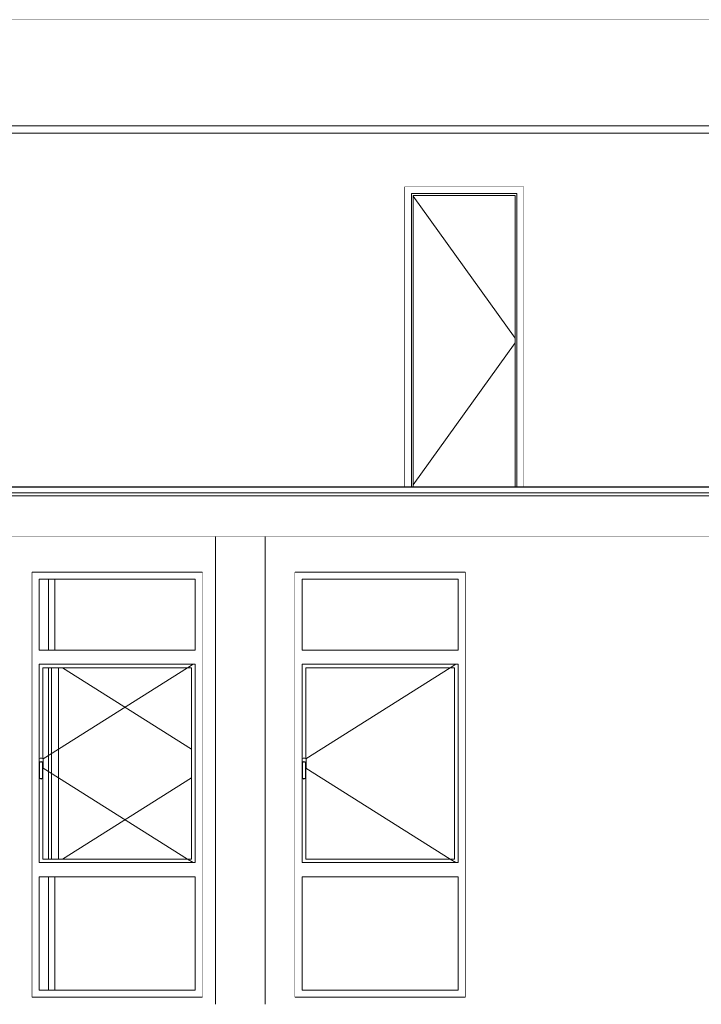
# Model space of a CAD drawing. Header units: millimetres. Extents: x -30280 to 132640, y -81242 to 8968.
# Tile 40 of 46: x 109022 to 113834, y -81242 to -74292. Entities that reach past the tile are written whole.
import ezdxf

# ---------------------------------------------------------------- set-up
doc = ezdxf.new("R2010")
doc.units = ezdxf.units.MM
doc.header["$MEASUREMENT"] = 0
doc.linetypes.add('Wipeout_Contour', pattern=[1000, 0, -1000])
for name, color, linetype in [('09_EI_Mobiliari general', 7, 'Continuous'), ('10_ESTR_Fotjats', 7, 'Continuous'), ('12_FAÇ_Façana', 7, 'Continuous'), ('14_PAV_Paviment existent', 7, 'Continuous'), ('Demolido_08_Envans', 7, 'Continuous'), ('Demolido_Puertas Archicad', 7, 'Continuous'), ('Ventanas Archicad', 7, 'Continuous')]:
    doc.layers.add(name, color=color, linetype=linetype)
for name, color, linetype, lineweight in [('10_ESTR_Fotjats_Pluma_Nº__1', 7, 'Continuous', 5), ('12_FAÇ_Façana_Pluma_Nº__47', 7, 'Continuous', 20), ('14_PAV_Paviment existent_Pluma_Nº__29', 7, 'Continuous', 20), ('Demolido_08_Envans_Pluma_Nº__47', 7, 'Continuous', 20), ('Demolido_Puertas Archicad_Pluma_Nº__1', 7, 'Continuous', 5), ('Ventanas Archicad_Pluma_Nº__47', 7, 'Continuous', 20)]:
    doc.layers.add(name, color=color, linetype=linetype, lineweight=lineweight)
doc.layers.add('Demolido_Puertas Archicad_Pluma_Nº__3', color=7, linetype='Continuous', lineweight=5, true_color=0xa4a4a4)
doc.layers.add('Ventanas Archicad_Pluma_Nº__3', color=7, linetype='Continuous', lineweight=5, true_color=0xa4a4a4)

# ---------------------------------------------------------------- blocks, each defined once
blk = doc.blocks.new('Elem Sección_83_2', base_point=(103384.2, -77592.4))
at = {"layer": '10_ESTR_Fotjats_Pluma_Nº__1', "color": 7, "linetype": 'Continuous', "lineweight": 5}
for p, q in [((132640.2, -77632.4), (95027.2, -77632.4)), ((132640.2, -77652.4), (95027.2, -77652.4)), ((132640.2, -77942.4), (95027.2, -77942.4))]:
    blk.add_line(p, q, dxfattribs=at)
blk = doc.blocks.new('Elem Sección_89_2', base_point=(103384.2, -77592.4))
at = {"color": 254, "linetype": 'Wipeout_Contour', "lineweight": 0, "ltscale": 545010.097046}
blk.add_wipeout([(110405.3, -77942.4), (110405.3, -81242.4), (110755.3, -81242.4), (110755.3, -77942.4)], dxfattribs=at).dxf.layer = '09_EI_Mobiliari general'
blk = doc.blocks.new('Elem Sección_97_2', base_point=(103384.2, -77592.4))
at = {"color": 254, "linetype": 'Wipeout_Contour', "lineweight": 0, "ltscale": 538605.155381}
blk.add_wipeout([(109110.2, -77942.4), (109110.2, -78192.4), (110310.2, -78192.4), (110310.2, -77942.4)], dxfattribs=at).dxf.layer = '12_FAÇ_Façana'
at = {"color": 254, "linetype": 'Wipeout_Contour', "lineweight": 0, "ltscale": 546006.783165}
blk.add_wipeout([(109110.2, -81192.4), (109110.2, -81242.4), (110310.2, -81242.4), (110310.2, -81192.4)], dxfattribs=at).dxf.layer = '12_FAÇ_Façana'
blk = doc.blocks.new('Elem Sección_98_2', base_point=(103384.2, -77592.4))
at = {"color": 254, "linetype": 'Wipeout_Contour', "lineweight": 0, "ltscale": 536477.380719}
blk.add_wipeout([(109110.2, -81242.4), (109110.2, -77942.4), (106767.6, -77942.4), (106767.6, -81242.4)], dxfattribs=at).dxf.layer = '12_FAÇ_Façana'
at = {"layer": '12_FAÇ_Façana_Pluma_Nº__47', "color": 7, "linetype": 'Continuous', "lineweight": 20}
for p, q in [((106767.6, -78192.4), (106767.6, -81192.4)), ((109110.2, -78192.4), (109110.2, -81192.4))]:
    blk.add_line(p, q, dxfattribs=at)
blk = doc.blocks.new('Elem Sección_99_2', base_point=(103384.2, -77592.4))
at = {"color": 254, "linetype": 'Wipeout_Contour', "lineweight": 0, "ltscale": 544287.679513}
blk.add_wipeout([(110310.2, -81242.4), (110405.3, -81242.4), (110405.3, -77942.4), (110310.2, -77942.4)], dxfattribs=at).dxf.layer = '12_FAÇ_Façana'
at = {"color": 254, "linetype": 'Wipeout_Contour', "lineweight": 0, "ltscale": 545920.748552}
blk.add_wipeout([(110966.1, -77942.4), (110755.3, -77942.4), (110755.3, -81242.4), (110966.1, -81242.4)], dxfattribs=at).dxf.layer = '12_FAÇ_Façana'
at = {"layer": '12_FAÇ_Façana_Pluma_Nº__47', "color": 7, "linetype": 'Continuous', "lineweight": 20}
for p, q in [((110405.3, -81242.4), (110405.3, -77942.4)), ((110755.3, -77942.4), (110755.3, -81242.4)), ((110310.2, -78192.4), (110310.2, -81192.4)), ((110966.1, -78192.4), (110966.1, -81192.4))]:
    blk.add_line(p, q, dxfattribs=at)
blk = doc.blocks.new('Elem Sección_100_2', base_point=(103384.2, -77592.4))
at = {"color": 254, "linetype": 'Wipeout_Contour', "lineweight": 0, "ltscale": 544670.773169}
blk.add_wipeout([(110966.1, -78192.4), (112166.1, -78192.4), (112166.1, -77942.4), (110966.1, -77942.4)], dxfattribs=at).dxf.layer = '12_FAÇ_Façana'
at = {"color": 254, "linetype": 'Wipeout_Contour', "lineweight": 0, "ltscale": 551991.070698}
blk.add_wipeout([(112166.1, -81192.4), (110966.1, -81192.4), (110966.1, -81242.4), (112166.1, -81242.4)], dxfattribs=at).dxf.layer = '12_FAÇ_Façana'
blk = doc.blocks.new('Elem Sección_101_2', base_point=(103384.2, -77592.4))
at = {"color": 254, "linetype": 'Wipeout_Contour', "lineweight": 0, "ltscale": 556987.298651}
blk.add_wipeout([(116320.1, -81242.4), (116320.1, -77942.4), (112166.1, -77942.4), (112166.1, -81242.4)], dxfattribs=at).dxf.layer = '12_FAÇ_Façana'
at = {"layer": '12_FAÇ_Façana_Pluma_Nº__47', "color": 7, "linetype": 'Continuous', "lineweight": 20}
for p, q in [((112166.1, -78192.4), (112166.1, -81192.4)), ((116320.1, -78192.4), (116320.1, -81192.4))]:
    blk.add_line(p, q, dxfattribs=at)
blk = doc.blocks.new('Elem Sección_106_2', base_point=(103384.2, -77592.4))
at = {"color": 254, "linetype": 'Wipeout_Contour', "lineweight": 0, "ltscale": 1621211.649499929}
blk.add_wipeout([(109160.2, -78242.4), (109110.2, -78242.4), (109110.2, -81142.4), (109160.2, -81142.4), (109160.2, -80342.4), (109160.2, -80242.4), (109160.2, -79647.9), (109159.2, -79646.4), (109159.2, -79542.4), (109160.2, -79538.6), (109160.2, -78842.4), (109160.2, -78742.4)], dxfattribs=at).dxf.layer = 'Ventanas Archicad'
at = {"color": 254, "linetype": 'Wipeout_Contour', "lineweight": 0, "ltscale": 1088115.301891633}
blk.add_wipeout([(110260.2, -78842.4), (110260.2, -80242.4), (110260.2, -80342.4), (110260.2, -81142.4), (110310.2, -81142.4), (110310.2, -78242.4), (110260.2, -78242.4), (110260.2, -78742.4)], dxfattribs=at).dxf.layer = 'Ventanas Archicad'
at = {"color": 254, "linetype": 'Wipeout_Contour', "lineweight": 0, "ltscale": 808459.105813}
blk.add_wipeout([(109110.2, -78242.4), (109160.2, -78242.4), (110260.2, -78242.4), (110310.2, -78242.4), (110310.2, -78192.4), (109110.2, -78192.4)], dxfattribs=at).dxf.layer = 'Ventanas Archicad'
at = {"color": 254, "linetype": 'Wipeout_Contour', "lineweight": 0, "ltscale": 540291.270209}
blk.add_wipeout([(109160.2, -78742.4), (109160.2, -78842.4), (110260.2, -78842.4), (110260.2, -78742.4)], dxfattribs=at).dxf.layer = 'Ventanas Archicad'
at = {"color": 254, "linetype": 'Wipeout_Contour', "lineweight": 0, "ltscale": 2431305.556151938}
blk.add_wipeout([(109160.2, -79508.2), (109160.2, -79538.6), (109161, -79535.6), (109165.9, -79530.7), (109172.7, -79528.9), (109178.7, -79530.5), (109179.4, -79530.7), (109184.4, -79535.6), (109186.2, -79542.4), (109186.2, -79575.5), (109187.3, -79574.4), (109188.7, -79569.4), (109188.7, -79515.4), (109187.3, -79510.4), (109183.7, -79506.7), (109178.7, -79505.4), (109166.7, -79505.4), (109161.7, -79506.7)], dxfattribs=at).dxf.layer = 'Ventanas Archicad'
at = {"color": 254, "linetype": 'Wipeout_Contour', "lineweight": 0, "ltscale": 540541.084445}
blk.add_wipeout([(109161.2, -79649.4), (109172.7, -79652.4), (109172.7, -79649.3), (109163, -79646.8)], dxfattribs=at).dxf.layer = 'Ventanas Archicad'
at = {"color": 254, "linetype": 'Wipeout_Contour', "lineweight": 0, "ltscale": 543813.140188}
blk.add_wipeout([(109160.2, -80342.4), (110260.2, -80342.4), (110260.2, -80242.4), (109160.2, -80242.4)], dxfattribs=at).dxf.layer = 'Ventanas Archicad'
at = {"color": 254, "linetype": 'Wipeout_Contour', "lineweight": 0, "ltscale": 818801.225018}
blk.add_wipeout([(109110.2, -81142.4), (109110.2, -81192.4), (110310.2, -81192.4), (110310.2, -81142.4), (110260.2, -81142.4), (109160.2, -81142.4)], dxfattribs=at).dxf.layer = 'Ventanas Archicad'
at = {"layer": 'Ventanas Archicad_Pluma_Nº__47', "color": 7, "linetype": 'Continuous', "lineweight": 20}
for p, q in [((109110.2, -78192.4), (110310.2, -78192.4)), ((110310.2, -81192.4), (109110.2, -81192.4))]:
    blk.add_line(p, q, dxfattribs=at)
at = {"color": 254, "linetype": 'Wipeout_Contour', "lineweight": 0, "ltscale": 539592.733607}
blk.add_wipeout([(109160.2, -78742.4), (110260.2, -78742.4), (110260.2, -78242.4), (109160.2, -78242.4)], dxfattribs=at).dxf.layer = 'Ventanas Archicad'
at = {"color": 254, "linetype": 'Wipeout_Contour', "lineweight": 0, "ltscale": 543791.719034}
blk.add_wipeout([(110235.2, -78867.4), (110235.2, -80217.4), (110260.2, -80217.4), (110260.2, -78867.4)], dxfattribs=at).dxf.layer = 'Ventanas Archicad'
at = {"color": 254, "linetype": 'Wipeout_Contour', "lineweight": 0, "ltscale": 540575.498163}
blk.add_wipeout([(109172.7, -79649.3), (109172.7, -79652.4), (109184.2, -79649.4), (109182.3, -79646.8)], dxfattribs=at).dxf.layer = 'Ventanas Archicad'
at = {"color": 254, "linetype": 'Wipeout_Contour', "lineweight": 0, "ltscale": 544879.64827}
blk.add_wipeout([(109160.2, -81142.4), (110260.2, -81142.4), (110260.2, -80342.4), (109160.2, -80342.4)], dxfattribs=at).dxf.layer = 'Ventanas Archicad'
at = {"layer": 'Ventanas Archicad_Pluma_Nº__3', "color": 253, "linetype": 'Continuous', "lineweight": 5, "true_color": 0xa4a4a4}
for p, q in [((109160.2, -78742.4), (109160.2, -78242.4)), ((109160.2, -78242.4), (110260.2, -78242.4)), ((110260.2, -78242.4), (110260.2, -78742.4)), ((110260.2, -78742.4), (109160.2, -78742.4)), ((109160.2, -81142.4), (109160.2, -80342.4)), ((109160.2, -80342.4), (110260.2, -80342.4)), ((110260.2, -80342.4), (110260.2, -81142.4)), ((110260.2, -81142.4), (109160.2, -81142.4))]:
    blk.add_line(p, q, dxfattribs=at)
at = {"color": 254, "linetype": 'Wipeout_Contour', "lineweight": 0, "ltscale": 540515.602098}
blk.add_wipeout([(109162.2, -79645.5), (109159.2, -79646.4), (109161.2, -79649.4), (109163, -79646.8)], dxfattribs=at).dxf.layer = 'Ventanas Archicad'
at = {"color": 254, "linetype": 'Wipeout_Contour', "lineweight": 0, "ltscale": 540589.007424}
blk.add_wipeout([(109183.2, -79645.5), (109182.3, -79646.8), (109184.2, -79649.4), (109186.2, -79646.4)], dxfattribs=at).dxf.layer = 'Ventanas Archicad'
at = {"color": 254, "linetype": 'Wipeout_Contour', "lineweight": 0, "ltscale": 540389.473601}
blk.add_wipeout([(109159.2, -79646.4), (109162.2, -79645.5), (109162.2, -79542.8), (109159.2, -79542.4)], dxfattribs=at).dxf.layer = 'Ventanas Archicad'
at = {"color": 254, "linetype": 'Wipeout_Contour', "lineweight": 0, "ltscale": 540467.045987}
blk.add_wipeout([(109183.2, -79542.8), (109183.2, -79645.5), (109186.2, -79646.4), (109186.2, -79542.4)], dxfattribs=at).dxf.layer = 'Ventanas Archicad'
at = {"color": 254, "linetype": 'Wipeout_Contour', "lineweight": 0, "ltscale": 540263.142601}
blk.add_wipeout([(109159.2, -79542.4), (109162.2, -79542.8), (109163.7, -79537.2), (109161, -79535.6)], dxfattribs=at).dxf.layer = 'Ventanas Archicad'
at = {"color": 254, "linetype": 'Wipeout_Contour', "lineweight": 0, "ltscale": 540335.499189}
blk.add_wipeout([(109181.7, -79537.2), (109183.2, -79542.8), (109186.2, -79542.4), (109184.4, -79535.6)], dxfattribs=at).dxf.layer = 'Ventanas Archicad'
at = {"color": 254, "linetype": 'Wipeout_Contour', "lineweight": 0, "ltscale": 540260.387774}
blk.add_wipeout([(109161, -79535.6), (109163.7, -79537.2), (109167.5, -79533.4), (109165.9, -79530.7)], dxfattribs=at).dxf.layer = 'Ventanas Archicad'
at = {"color": 254, "linetype": 'Wipeout_Contour', "lineweight": 0, "ltscale": 540313.433741}
blk.add_wipeout([(109177.9, -79533.4), (109181.7, -79537.2), (109184.4, -79535.6), (109179.4, -79530.7)], dxfattribs=at).dxf.layer = 'Ventanas Archicad'
at = {"color": 254, "linetype": 'Wipeout_Contour', "lineweight": 0, "ltscale": 540269.984758}
blk.add_wipeout([(109165.9, -79530.7), (109167.5, -79533.4), (109172.7, -79532), (109172.7, -79528.9)], dxfattribs=at).dxf.layer = 'Ventanas Archicad'
at = {"color": 254, "linetype": 'Wipeout_Contour', "lineweight": 0, "ltscale": 540289.669504}
blk.add_wipeout([(109172.7, -79528.9), (109172.7, -79532), (109177.9, -79533.4), (109179.4, -79530.7)], dxfattribs=at).dxf.layer = 'Ventanas Archicad'
at = {"color": 254, "linetype": 'Wipeout_Contour', "lineweight": 0, "ltscale": 1621202.664382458}
blk.add_wipeout([(109162.2, -79645.5), (109163, -79646.8), (109172.7, -79649.3), (109182.3, -79646.8), (109183.2, -79645.5), (109183.2, -79542.8), (109181.7, -79537.2), (109177.9, -79533.4), (109172.7, -79532), (109167.5, -79533.4), (109163.7, -79537.2), (109162.2, -79542.8)], dxfattribs=at).dxf.layer = 'Ventanas Archicad'
at = {"color": 254, "linetype": 'Wipeout_Contour', "lineweight": 0, "ltscale": 1079694.675993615}
blk.add_wipeout([(109160.2, -79508.2), (109161.7, -79506.7), (109166.7, -79505.4), (109178.7, -79505.4), (109183.7, -79506.7), (109185.2, -79508.2), (109185.2, -78867.4), (109160.2, -78867.4)], dxfattribs=at).dxf.layer = 'Ventanas Archicad'
at = {"color": 254, "linetype": 'Wipeout_Contour', "lineweight": 0, "ltscale": 946647.027973}
blk.add_wipeout([(109161.2, -79649.4), (109160.2, -79647.9), (109160.2, -80217.4), (109185.2, -80217.4), (109185.2, -79647.9), (109184.2, -79649.4), (109172.7, -79652.4)], dxfattribs=at).dxf.layer = 'Ventanas Archicad'
at = {"color": 254, "linetype": 'Wipeout_Contour', "lineweight": 0, "ltscale": 810670.783678}
blk.add_wipeout([(109160.2, -78867.4), (109185.2, -78867.4), (110235.2, -78867.4), (110260.2, -78867.4), (110260.2, -78842.4), (109160.2, -78842.4)], dxfattribs=at).dxf.layer = 'Ventanas Archicad'
at = {"color": 254, "linetype": 'Wipeout_Contour', "lineweight": 0, "ltscale": 815482.839648}
blk.add_wipeout([(109160.2, -80217.4), (109160.2, -80242.4), (110260.2, -80242.4), (110260.2, -80217.4), (110235.2, -80217.4), (109185.2, -80217.4)], dxfattribs=at).dxf.layer = 'Ventanas Archicad'
at = {"color": 254, "linetype": 'Wipeout_Contour', "lineweight": 0, "ltscale": 1622880.81217543}
blk.add_wipeout([(109185.2, -78867.4), (109185.2, -79508.2), (109187.3, -79510.4), (109188.7, -79515.4), (109188.7, -79569.4), (109187.3, -79574.4), (109186.2, -79575.5), (109186.2, -79646.4), (109185.2, -79647.9), (109185.2, -80217.4), (110235.2, -80217.4), (110235.2, -78867.4)], dxfattribs=at).dxf.layer = 'Ventanas Archicad'
at = {"layer": 'Ventanas Archicad_Pluma_Nº__3', "color": 253, "linetype": 'Continuous', "lineweight": 5, "true_color": 0xa4a4a4}
for p, q in [((109160.2, -79538.6), (109160.2, -78842.4)), ((109160.2, -78842.4), (110260.2, -78842.4)), ((109185.2, -79508.2), (109185.2, -78867.4)), ((109185.2, -78867.4), (110235.2, -78867.4)), ((110205.9, -78867.4), (109186.8, -79509.8)), ((110245.5, -78842.4), (110205.9, -78867.4)), ((110235.2, -78867.4), (110235.2, -80217.4)), ((110260.2, -78842.4), (110260.2, -80242.4)), ((109161.7, -79506.7), (109160.2, -79508.2)), ((109166.7, -79505.4), (109161.7, -79506.7)), ((109178.7, -79505.4), (109166.7, -79505.4)), ((109183.7, -79506.7), (109178.7, -79505.4)), ((109187.3, -79510.4), (109183.7, -79506.7)), ((109159.2, -79542.4), (109161, -79535.6)), ((109159.2, -79646.4), (109159.2, -79542.4)), ((109161, -79535.6), (109165.9, -79530.7)), ((109162.2, -79542.8), (109163.7, -79537.2)), ((109162.2, -79645.5), (109162.2, -79542.8)), ((109163.7, -79537.2), (109167.5, -79533.4)), ((109165.9, -79530.7), (109172.7, -79528.9)), ((109167.5, -79533.4), (109172.7, -79532)), ((109172.7, -79528.9), (109179.4, -79530.7)), ((109172.7, -79532), (109177.9, -79533.4)), ((109177.9, -79533.4), (109181.7, -79537.2)), ((109179.4, -79530.7), (109184.4, -79535.6)), ((109181.7, -79537.2), (109183.2, -79542.8)), ((109183.2, -79542.8), (109183.2, -79645.5)), ((109184.4, -79535.6), (109186.2, -79542.4)), ((109186.2, -79542.4), (109186.2, -79646.4)), ((109186.2, -79575.5), (109187.3, -79574.4)), ((110205.9, -80217.4), (109186.8, -79574.9)), ((109188.7, -79515.4), (109187.3, -79510.4)), ((109187.3, -79574.4), (109188.7, -79569.4)), ((109188.7, -79569.4), (109188.7, -79515.4)), ((109161.2, -79649.4), (109159.2, -79646.4)), ((109163, -79646.8), (109162.2, -79645.5)), ((109172.7, -79649.3), (109163, -79646.8)), ((109182.3, -79646.8), (109172.7, -79649.3)), ((109183.2, -79645.5), (109182.3, -79646.8)), ((109186.2, -79646.4), (109184.2, -79649.4)), ((109160.2, -80242.4), (109160.2, -79647.9)), ((109172.7, -79652.4), (109161.2, -79649.4)), ((109184.2, -79649.4), (109172.7, -79652.4)), ((109185.2, -80217.4), (109185.2, -79647.9)), ((110260.2, -80242.4), (109160.2, -80242.4)), ((110235.2, -80217.4), (109185.2, -80217.4)), ((110245.5, -80242.4), (110205.9, -80217.4))]:
    blk.add_line(p, q, dxfattribs=at)
blk = doc.blocks.new('Elem Sección_107_2', base_point=(103384.2, -77592.4))
at = {"color": 254, "linetype": 'Wipeout_Contour', "lineweight": 0, "ltscale": 1639257.911718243}
blk.add_wipeout([(110966.1, -78242.4), (110966.1, -81142.4), (111016.1, -81142.4), (111016.1, -80342.4), (111016.1, -80242.4), (111016.1, -79647.9), (111015.1, -79646.4), (111015.1, -79542.4), (111016.1, -79538.6), (111016.1, -78842.4), (111016.1, -78742.4), (111016.1, -78242.4)], dxfattribs=at).dxf.layer = 'Ventanas Archicad'
at = {"color": 254, "linetype": 'Wipeout_Contour', "lineweight": 0, "ltscale": 1100187.417349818}
blk.add_wipeout([(112116.1, -78842.4), (112116.1, -80242.4), (112116.1, -80342.4), (112116.1, -81142.4), (112166.1, -81142.4), (112166.1, -78242.4), (112116.1, -78242.4), (112116.1, -78742.4)], dxfattribs=at).dxf.layer = 'Ventanas Archicad'
at = {"color": 254, "linetype": 'Wipeout_Contour', "lineweight": 0, "ltscale": 817551.397002}
blk.add_wipeout([(112116.1, -78242.4), (112166.1, -78242.4), (112166.1, -78192.4), (110966.1, -78192.4), (110966.1, -78242.4), (111016.1, -78242.4)], dxfattribs=at).dxf.layer = 'Ventanas Archicad'
at = {"color": 254, "linetype": 'Wipeout_Contour', "lineweight": 0, "ltscale": 546338.173187}
blk.add_wipeout([(111016.1, -78742.4), (111016.1, -78842.4), (112116.1, -78842.4), (112116.1, -78742.4)], dxfattribs=at).dxf.layer = 'Ventanas Archicad'
at = {"color": 254, "linetype": 'Wipeout_Contour', "lineweight": 0, "ltscale": 2321807.659844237}
blk.add_wipeout([(111017.6, -79506.7), (111016.1, -79508.2), (111016.1, -79538.6), (111016.9, -79535.6), (111021.9, -79530.7), (111028.6, -79528.9), (111035.4, -79530.7), (111040.3, -79535.6), (111042.1, -79542.4), (111042.1, -79575.5), (111043.3, -79574.4), (111044.6, -79569.4), (111044.6, -79515.4), (111043.3, -79510.4), (111039.6, -79506.7), (111034.6, -79505.4), (111022.6, -79505.4)], dxfattribs=at).dxf.layer = 'Ventanas Archicad'
at = {"color": 254, "linetype": 'Wipeout_Contour', "lineweight": 0, "ltscale": 546555.76522}
blk.add_wipeout([(111019, -79646.8), (111017.1, -79649.4), (111028.6, -79652.4), (111028.6, -79649.3)], dxfattribs=at).dxf.layer = 'Ventanas Archicad'
at = {"color": 254, "linetype": 'Wipeout_Contour', "lineweight": 0, "ltscale": 549821.310815}
blk.add_wipeout([(111016.1, -80242.4), (111016.1, -80342.4), (112116.1, -80342.4), (112116.1, -80242.4)], dxfattribs=at).dxf.layer = 'Ventanas Archicad'
at = {"color": 254, "linetype": 'Wipeout_Contour', "lineweight": 0, "ltscale": 827779.925408}
blk.add_wipeout([(111016.1, -81142.4), (110966.1, -81142.4), (110966.1, -81192.4), (112166.1, -81192.4), (112166.1, -81142.4), (112116.1, -81142.4)], dxfattribs=at).dxf.layer = 'Ventanas Archicad'
at = {"layer": 'Ventanas Archicad_Pluma_Nº__47', "color": 7, "linetype": 'Continuous', "lineweight": 20}
for p, q in [((110966.1, -78192.4), (112166.1, -78192.4)), ((112166.1, -81192.4), (110966.1, -81192.4))]:
    blk.add_line(p, q, dxfattribs=at)
at = {"color": 254, "linetype": 'Wipeout_Contour', "lineweight": 0, "ltscale": 545647.384514}
blk.add_wipeout([(111016.1, -78742.4), (112116.1, -78742.4), (112116.1, -78242.4), (111016.1, -78242.4)], dxfattribs=at).dxf.layer = 'Ventanas Archicad'
at = {"color": 254, "linetype": 'Wipeout_Contour', "lineweight": 0, "ltscale": 549829.236187}
blk.add_wipeout([(112091.1, -78867.4), (112091.1, -80217.4), (112116.1, -80217.4), (112116.1, -78867.4)], dxfattribs=at).dxf.layer = 'Ventanas Archicad'
at = {"color": 254, "linetype": 'Wipeout_Contour', "lineweight": 0, "ltscale": 546590.37882}
blk.add_wipeout([(111028.6, -79649.3), (111028.6, -79652.4), (111040.1, -79649.4), (111038.2, -79646.8)], dxfattribs=at).dxf.layer = 'Ventanas Archicad'
at = {"color": 254, "linetype": 'Wipeout_Contour', "lineweight": 0, "ltscale": 550876.204345}
blk.add_wipeout([(111016.1, -81142.4), (112116.1, -81142.4), (112116.1, -80342.4), (111016.1, -80342.4)], dxfattribs=at).dxf.layer = 'Ventanas Archicad'
at = {"layer": 'Ventanas Archicad_Pluma_Nº__3', "color": 253, "linetype": 'Continuous', "lineweight": 5, "true_color": 0xa4a4a4}
for p, q in [((111016.1, -78742.4), (111016.1, -78242.4)), ((111016.1, -78242.4), (112116.1, -78242.4)), ((112116.1, -78242.4), (112116.1, -78742.4)), ((112116.1, -78742.4), (111016.1, -78742.4)), ((111016.1, -81142.4), (111016.1, -80342.4)), ((111016.1, -80342.4), (112116.1, -80342.4)), ((112116.1, -80342.4), (112116.1, -81142.4)), ((112116.1, -81142.4), (111016.1, -81142.4))]:
    blk.add_line(p, q, dxfattribs=at)
at = {"color": 254, "linetype": 'Wipeout_Contour', "lineweight": 0, "ltscale": 546530.235512}
blk.add_wipeout([(111018.1, -79645.5), (111015.1, -79646.4), (111017.1, -79649.4), (111019, -79646.8)], dxfattribs=at).dxf.layer = 'Ventanas Archicad'
at = {"color": 254, "linetype": 'Wipeout_Contour', "lineweight": 0, "ltscale": 546604.067185}
blk.add_wipeout([(111039.1, -79645.5), (111038.2, -79646.8), (111040.1, -79649.4), (111042.1, -79646.4)], dxfattribs=at).dxf.layer = 'Ventanas Archicad'
at = {"color": 254, "linetype": 'Wipeout_Contour', "lineweight": 0, "ltscale": 546405.460798}
blk.add_wipeout([(111018.1, -79542.8), (111015.1, -79542.4), (111015.1, -79646.4), (111018.1, -79645.5)], dxfattribs=at).dxf.layer = 'Ventanas Archicad'
at = {"color": 254, "linetype": 'Wipeout_Contour', "lineweight": 0, "ltscale": 546483.483341}
blk.add_wipeout([(111039.1, -79542.8), (111039.1, -79645.5), (111042.1, -79646.4), (111042.1, -79542.4)], dxfattribs=at).dxf.layer = 'Ventanas Archicad'
at = {"color": 254, "linetype": 'Wipeout_Contour', "lineweight": 0, "ltscale": 546280.564746}
blk.add_wipeout([(111015.1, -79542.4), (111018.1, -79542.8), (111019.6, -79537.2), (111016.9, -79535.6)], dxfattribs=at).dxf.layer = 'Ventanas Archicad'
at = {"color": 254, "linetype": 'Wipeout_Contour', "lineweight": 0, "ltscale": 546353.340845}
blk.add_wipeout([(111037.6, -79537.2), (111039.1, -79542.8), (111042.1, -79542.4), (111040.3, -79535.6)], dxfattribs=at).dxf.layer = 'Ventanas Archicad'
at = {"color": 254, "linetype": 'Wipeout_Contour', "lineweight": 0, "ltscale": 546278.002617}
blk.add_wipeout([(111016.9, -79535.6), (111019.6, -79537.2), (111023.4, -79533.4), (111021.9, -79530.7)], dxfattribs=at).dxf.layer = 'Ventanas Archicad'
at = {"color": 254, "linetype": 'Wipeout_Contour', "lineweight": 0, "ltscale": 546331.356104}
blk.add_wipeout([(111033.8, -79533.4), (111037.6, -79537.2), (111040.3, -79535.6), (111035.4, -79530.7)], dxfattribs=at).dxf.layer = 'Ventanas Archicad'
at = {"color": 254, "linetype": 'Wipeout_Contour', "lineweight": 0, "ltscale": 546287.774343}
blk.add_wipeout([(111021.9, -79530.7), (111023.4, -79533.4), (111028.6, -79532), (111028.6, -79528.9)], dxfattribs=at).dxf.layer = 'Ventanas Archicad'
at = {"color": 254, "linetype": 'Wipeout_Contour', "lineweight": 0, "ltscale": 546307.573193}
blk.add_wipeout([(111028.6, -79532), (111033.8, -79533.4), (111035.4, -79530.7), (111028.6, -79528.9)], dxfattribs=at).dxf.layer = 'Ventanas Archicad'
at = {"color": 254, "linetype": 'Wipeout_Contour', "lineweight": 0, "ltscale": 1639252.205485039}
blk.add_wipeout([(111019, -79646.8), (111028.6, -79649.3), (111038.2, -79646.8), (111039.1, -79645.5), (111039.1, -79542.8), (111037.6, -79537.2), (111033.8, -79533.4), (111028.6, -79532), (111023.4, -79533.4), (111019.6, -79537.2), (111018.1, -79542.8), (111018.1, -79645.5)], dxfattribs=at).dxf.layer = 'Ventanas Archicad'
at = {"color": 254, "linetype": 'Wipeout_Contour', "lineweight": 0, "ltscale": 1091739.922027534}
blk.add_wipeout([(111016.1, -78867.4), (111016.1, -79508.2), (111017.6, -79506.7), (111022.6, -79505.4), (111034.6, -79505.4), (111039.6, -79506.7), (111041.1, -79508.2), (111041.1, -78867.4)], dxfattribs=at).dxf.layer = 'Ventanas Archicad'
at = {"color": 254, "linetype": 'Wipeout_Contour', "lineweight": 0, "ltscale": 957165.539012}
blk.add_wipeout([(111017.1, -79649.4), (111016.1, -79647.9), (111016.1, -80217.4), (111041.1, -80217.4), (111041.1, -79647.9), (111040.1, -79649.4), (111028.6, -79652.4)], dxfattribs=at).dxf.layer = 'Ventanas Archicad'
at = {"color": 254, "linetype": 'Wipeout_Contour', "lineweight": 0, "ltscale": 819738.551188}
blk.add_wipeout([(111016.1, -78842.4), (111016.1, -78867.4), (111041.1, -78867.4), (112091.1, -78867.4), (112116.1, -78867.4), (112116.1, -78842.4)], dxfattribs=at).dxf.layer = 'Ventanas Archicad'
at = {"color": 254, "linetype": 'Wipeout_Contour', "lineweight": 0, "ltscale": 824497.685816}
blk.add_wipeout([(111041.1, -80217.4), (111016.1, -80217.4), (111016.1, -80242.4), (112116.1, -80242.4), (112116.1, -80217.4), (112091.1, -80217.4)], dxfattribs=at).dxf.layer = 'Ventanas Archicad'
at = {"color": 254, "linetype": 'Wipeout_Contour', "lineweight": 0, "ltscale": 1640942.665551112}
blk.add_wipeout([(111041.1, -79508.2), (111043.3, -79510.4), (111044.6, -79515.4), (111044.6, -79569.4), (111043.3, -79574.4), (111042.1, -79575.5), (111042.1, -79646.4), (111041.1, -79647.9), (111041.1, -80217.4), (112091.1, -80217.4), (112091.1, -78867.4), (111041.1, -78867.4)], dxfattribs=at).dxf.layer = 'Ventanas Archicad'
at = {"layer": 'Ventanas Archicad_Pluma_Nº__3', "color": 253, "linetype": 'Continuous', "lineweight": 5, "true_color": 0xa4a4a4}
for p, q in [((111016.1, -79538.6), (111016.1, -78842.4)), ((111016.1, -78842.4), (112116.1, -78842.4)), ((111041.1, -79508.2), (111041.1, -78867.4)), ((111041.1, -78867.4), (112091.1, -78867.4)), ((112061.8, -78867.4), (111042.7, -79509.8)), ((112101.5, -78842.4), (112061.8, -78867.4)), ((112091.1, -78867.4), (112091.1, -80217.4)), ((112116.1, -78842.4), (112116.1, -80242.4)), ((111017.6, -79506.7), (111016.1, -79508.2)), ((111022.6, -79505.4), (111017.6, -79506.7)), ((111034.6, -79505.4), (111022.6, -79505.4)), ((111039.6, -79506.7), (111034.6, -79505.4)), ((111043.3, -79510.4), (111039.6, -79506.7)), ((111015.1, -79542.4), (111016.9, -79535.6)), ((111015.1, -79646.4), (111015.1, -79542.4)), ((111016.9, -79535.6), (111021.9, -79530.7)), ((111018.1, -79542.8), (111019.6, -79537.2)), ((111018.1, -79645.5), (111018.1, -79542.8)), ((111019.6, -79537.2), (111023.4, -79533.4)), ((111021.9, -79530.7), (111028.6, -79528.9)), ((111023.4, -79533.4), (111028.6, -79532)), ((111028.6, -79528.9), (111035.4, -79530.7)), ((111028.6, -79532), (111033.8, -79533.4)), ((111033.8, -79533.4), (111037.6, -79537.2)), ((111035.4, -79530.7), (111040.3, -79535.6)), ((111037.6, -79537.2), (111039.1, -79542.8)), ((111039.1, -79542.8), (111039.1, -79645.5)), ((111040.3, -79535.6), (111042.1, -79542.4)), ((111042.1, -79542.4), (111042.1, -79646.4)), ((111042.1, -79575.5), (111043.3, -79574.4)), ((112061.8, -80217.4), (111042.7, -79574.9)), ((111044.6, -79515.4), (111043.3, -79510.4)), ((111043.3, -79574.4), (111044.6, -79569.4)), ((111044.6, -79569.4), (111044.6, -79515.4)), ((111017.1, -79649.4), (111015.1, -79646.4)), ((111019, -79646.8), (111018.1, -79645.5)), ((111028.6, -79649.3), (111019, -79646.8)), ((111038.2, -79646.8), (111028.6, -79649.3)), ((111039.1, -79645.5), (111038.2, -79646.8)), ((111042.1, -79646.4), (111040.1, -79649.4)), ((111016.1, -80242.4), (111016.1, -79647.9)), ((111028.6, -79652.4), (111017.1, -79649.4)), ((111040.1, -79649.4), (111028.6, -79652.4)), ((111041.1, -80217.4), (111041.1, -79647.9)), ((112116.1, -80242.4), (111016.1, -80242.4)), ((112091.1, -80217.4), (111041.1, -80217.4)), ((112101.5, -80242.4), (112061.8, -80217.4))]:
    blk.add_line(p, q, dxfattribs=at)
blk = doc.blocks.new('Elem Sección_117_2', base_point=(103384.2, -77592.4))
at = {"layer": '12_FAÇ_Façana_Pluma_Nº__47', "color": 7, "linetype": 'Continuous', "lineweight": 20}
for p, q in [((109225.3, -78742.4), (109225.3, -78242.4)), ((109225.3, -80217.4), (109225.3, -78867.4)), ((109225.3, -81142.4), (109225.3, -80342.4))]:
    blk.add_line(p, q, dxfattribs=at)
blk = doc.blocks.new('Elem Sección_119_2', base_point=(103384.2, -77592.4))
at = {"layer": 'Ventanas Archicad_Pluma_Nº__3', "color": 253, "linetype": 'Continuous', "lineweight": 5, "true_color": 0xa4a4a4}
for p, q in [((109270.3, -78242.4), (109270.3, -78742.4)), ((109245.3, -80217.4), (109245.3, -78867.4)), ((109295.3, -78867.4), (109295.3, -80217.4)), ((109324.6, -78867.4), (110235.2, -79441.4)), ((109324.6, -80217.4), (110235.2, -79643.3)), ((109270.3, -80342.4), (109270.3, -81142.4))]:
    blk.add_line(p, q, dxfattribs=at)
blk = doc.blocks.new('Elem Sección_126_2', base_point=(103384.2, -77592.4))
at = {"layer": '10_ESTR_Fotjats_Pluma_Nº__1', "color": 7, "linetype": 'Continuous', "lineweight": 5}
blk.add_line((116121.2, -74292.4), (95027.2, -74292.4), dxfattribs=at)
blk = doc.blocks.new('Elem Sección_134_2', base_point=(103384.2, -77592.4))
at = {"color": 254, "linetype": 'Wipeout_Contour', "lineweight": 0, "ltscale": 541857.79738}
blk.add_wipeout([(111738.4, -77590.4), (111788.4, -77590.4), (111788.4, -75520.4), (111738.4, -75470.4)], dxfattribs=at).dxf.layer = 'Demolido_Puertas Archicad'
at = {"color": 254, "linetype": 'Wipeout_Contour', "lineweight": 0, "ltscale": 544481.135574}
blk.add_wipeout([(112532.4, -77590.4), (112582.4, -77590.4), (112582.4, -75470.4), (112532.4, -75520.4)], dxfattribs=at).dxf.layer = 'Demolido_Puertas Archicad'
at = {"color": 254, "linetype": 'Wipeout_Contour', "lineweight": 0, "ltscale": 540807.636343}
blk.add_wipeout([(112582.4, -75470.4), (111738.4, -75470.4), (111788.4, -75520.4), (112532.4, -75520.4)], dxfattribs=at).dxf.layer = 'Demolido_Puertas Archicad'
at = {"layer": 'Demolido_Puertas Archicad_Pluma_Nº__1', "color": 7, "linetype": 'Continuous', "lineweight": 5}
for p, q in [((111738.4, -77590.4), (111738.4, -75470.4)), ((111738.4, -75470.4), (112582.4, -75470.4)), ((112582.4, -75470.4), (112582.4, -77590.4))]:
    blk.add_line(p, q, dxfattribs=at)
at = {"color": 254, "linetype": 'Wipeout_Contour', "lineweight": 0, "ltscale": 542001.514233}
blk.add_wipeout([(111800.4, -75532.4), (111788.4, -75532.4), (111788.4, -77590.4), (111800.4, -77590.4)], dxfattribs=at).dxf.layer = 'Demolido_Puertas Archicad'
at = {"color": 254, "linetype": 'Wipeout_Contour', "lineweight": 0, "ltscale": 544419.814443}
blk.add_wipeout([(112520.4, -77590.4), (112532.4, -77590.4), (112532.4, -75532.4), (112520.4, -75532.4)], dxfattribs=at).dxf.layer = 'Demolido_Puertas Archicad'
at = {"color": 254, "linetype": 'Wipeout_Contour', "lineweight": 0, "ltscale": 811322.422363}
blk.add_wipeout([(112532.4, -75520.4), (111788.4, -75520.4), (111788.4, -75532.4), (111800.4, -75532.4), (112520.4, -75532.4), (112532.4, -75532.4)], dxfattribs=at).dxf.layer = 'Demolido_Puertas Archicad'
at = {"color": 254, "linetype": 'Wipeout_Contour', "lineweight": 0, "ltscale": 543210.646204}
blk.add_wipeout([(111800.4, -77590.4), (112520.4, -77590.4), (112520.4, -75532.4), (111800.4, -75532.4)], dxfattribs=at).dxf.layer = 'Demolido_Puertas Archicad'
at = {"layer": 'Demolido_Puertas Archicad_Pluma_Nº__1', "color": 7, "linetype": 'Continuous', "lineweight": 5}
for p, q in [((111788.4, -75520.4), (111788.4, -77590.4)), ((112532.4, -75520.4), (111788.4, -75520.4)), ((111800.4, -75532.4), (111800.4, -77590.4)), ((112520.4, -75532.4), (111800.4, -75532.4)), ((112520.4, -77590.4), (112520.4, -75532.4)), ((112532.4, -77590.4), (112532.4, -75520.4))]:
    blk.add_line(p, q, dxfattribs=at)
at = {"layer": 'Demolido_Puertas Archicad_Pluma_Nº__3', "color": 253, "linetype": 'Continuous', "lineweight": 5, "true_color": 0xa4a4a4}
for p, q in [((111800.4, -75537.1), (112520.4, -76539.7)), ((111800.4, -77575.7), (112520.4, -76573.1))]:
    blk.add_line(p, q, dxfattribs=at)
blk = doc.blocks.new('Elem Sección_138_2', base_point=(103384.2, -77592.4))
at = {"color": 254, "linetype": 'Wipeout_Contour', "lineweight": 0, "ltscale": 3101444.809360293}
blk.add_wipeout([(96130.3, -77592.4), (96498.3, -77592.4), (96498.3, -75470.4), (97342.3, -75470.4), (97342.3, -77592.4), (97625.3, -77592.4), (97625.3, -77590.4), (97739.5, -77590.4), (97739.5, -75470.4), (98583.5, -75470.4), (98583.5, -77590.4), (103051.3, -77590.4), (103051.3, -75492.4), (104998.9, -75492.4), (104998.9, -77590.4), (111738.4, -77590.4), (111738.4, -75470.4), (112582.4, -75470.4), (112582.4, -77590.4), (116102.2, -77590.4), (116102.2, -75455.4), (116121.2, -75455.4), (116121.2, -75092.4), (96130.3, -75092.4)], dxfattribs=at).dxf.layer = 'Demolido_08_Envans'
at = {"color": 254, "linetype": 'Wipeout_Contour', "lineweight": 0, "ltscale": 520497.109465}
blk.add_wipeout([(96130.3, -75042.4), (96130.3, -75092.4), (116131.2, -75092.4), (116131.2, -75042.4)], dxfattribs=at).dxf.layer = 'Demolido_08_Envans'
at = {"layer": 'Demolido_08_Envans_Pluma_Nº__47', "color": 7, "linetype": 'Continuous', "lineweight": 20}
blk.add_line((116121.2, -75092.4), (96130.3, -75092.4), dxfattribs=at)
at = {"color": 254, "linetype": 'Wipeout_Contour', "lineweight": 0, "ltscale": 519556.693307}
blk.add_wipeout([(96130.3, -74292.4), (96130.3, -75042.4), (116121.2, -75042.4), (116121.2, -74292.4)], dxfattribs=at).dxf.layer = 'Demolido_08_Envans'
at = {"layer": 'Demolido_08_Envans_Pluma_Nº__47', "color": 7, "linetype": 'Continuous', "lineweight": 20}
blk.add_line((96130.3, -75042.4), (116121.2, -75042.4), dxfattribs=at)
blk = doc.blocks.new('Elem Sección_158_2', base_point=(103384.2, -77592.4))
at = {"layer": '14_PAV_Paviment existent_Pluma_Nº__29', "color": 7, "linetype": 'Continuous', "lineweight": 20}
for p, q in [((116121.2, -77590.4), (97625.3, -77590.4)), ((116121.2, -77592.4), (97625.3, -77592.4))]:
    blk.add_line(p, q, dxfattribs=at)

msp = doc.modelspace()

# ---------------------------------------------------------------- block references
at = {"layer": '10_ESTR_Fotjats', "lineweight": 0}
for name in ['Elem Sección_126_2', 'Elem Sección_83_2']:
    msp.add_blockref(name, (103384.179, -77592.372), dxfattribs=at)

# ---------------------------------------------------------------- next in the draw order: block references
at = {"layer": '09_EI_Mobiliari general', "lineweight": 0}
msp.add_blockref('Elem Sección_89_2', (103384.179, -77592.372), dxfattribs=at)
at = {"layer": '12_FAÇ_Façana', "lineweight": 0}
msp.add_blockref('Elem Sección_97_2', (103384.179, -77592.372), dxfattribs=at)
at = {"layer": 'Demolido_Puertas Archicad', "lineweight": 0}
msp.add_blockref('Elem Sección_134_2', (103384.179, -77592.372), dxfattribs=at)

# ---------------------------------------------------------------- next in the draw order: block references
at = {"layer": '12_FAÇ_Façana', "lineweight": 0}
for name in ['Elem Sección_98_2', 'Elem Sección_99_2']:
    msp.add_blockref(name, (103384.179, -77592.372), dxfattribs=at)
at = {"layer": 'Demolido_08_Envans', "lineweight": 0}
msp.add_blockref('Elem Sección_138_2', (103384.179, -77592.372), dxfattribs=at)

# ---------------------------------------------------------------- next in the draw order: block references
at = {"layer": '12_FAÇ_Façana', "lineweight": 0}
msp.add_blockref('Elem Sección_100_2', (103384.179, -77592.372), dxfattribs=at)
at = {"layer": '14_PAV_Paviment existent', "lineweight": 0}
msp.add_blockref('Elem Sección_158_2', (103384.179, -77592.372), dxfattribs=at)
at = {"layer": 'Ventanas Archicad', "lineweight": 0}
msp.add_blockref('Elem Sección_106_2', (103384.179, -77592.372), dxfattribs=at)

# ---------------------------------------------------------------- next in the draw order: block references
at = {"layer": '12_FAÇ_Façana', "lineweight": 0}
for name in ['Elem Sección_101_2', 'Elem Sección_117_2']:
    msp.add_blockref(name, (103384.179, -77592.372), dxfattribs=at)
at = {"layer": 'Ventanas Archicad', "lineweight": 0}
msp.add_blockref('Elem Sección_119_2', (103384.179, -77592.372), dxfattribs=at)

# ---------------------------------------------------------------- next in the draw order: block references
msp.add_blockref('Elem Sección_107_2', (103384.179, -77592.372), dxfattribs=at)

doc.saveas('drawing.dxf')
